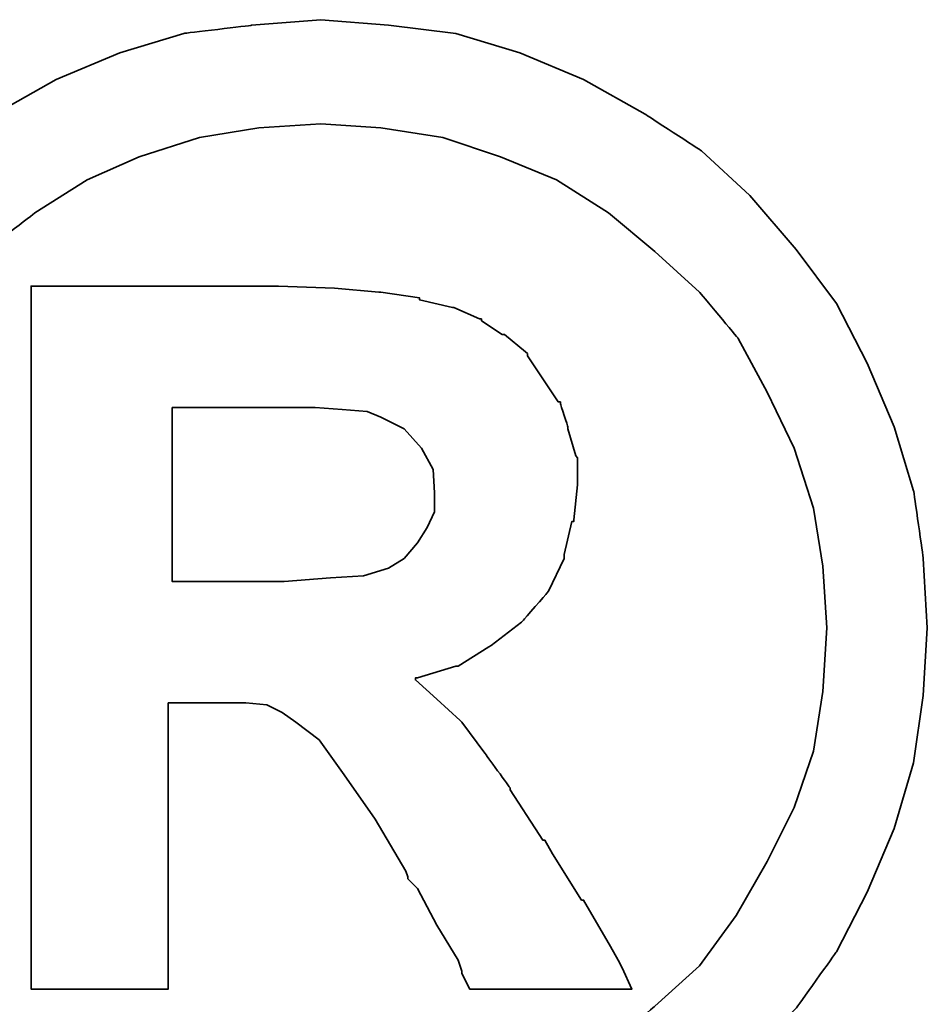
# Model space of a CAD drawing. Header units: millimetres. Extents: x 399 to 570, y 443 to 549.
# Tile 14 of 40: x 529.503 to 529.925, y 508.842 to 509.299. Entities that reach past the tile are written whole.
import ezdxf

# ---------------------------------------------------------------- set-up
doc = ezdxf.new("R2010")
doc.units = ezdxf.units.MM
doc.header["$LTSCALE"] = 0.1
doc.layers.add('DIM', color=4, linetype='CONTINUOUS')
doc.layers.add('layer 1', color=7, linetype='CONTINUOUS')

# ---------------------------------------------------------------- blocks, each defined once
blk = doc.blocks.new('TBI MOTION logo(完整正式版)')
at = {"layer": 'layer 1', "color": 22, "lineweight": 35}
for points, knots in [([(-91.89366, 20.43624), (-91.89366, 20.43624), (-91.91351, 20.77862), (-91.91351, 20.77862), (-91.91351, 20.77862), (-91.91351, 20.77862), (-91.96114, 21.11206), (-91.96114, 21.11206), (-91.96114, 21.11206), (-91.96114, 21.11206), (-92.05641, 21.42764), (-92.05641, 21.42764), (-92.05641, 21.42764), (-92.05641, 21.42764), (-92.18939, 21.74124), (-92.18939, 21.74124), (-92.18939, 21.74124), (-92.18939, 21.74124), (-92.34222, 22.03697), (-92.34222, 22.03697), (-92.34222, 22.03697), (-92.34222, 22.03697), (-92.5407, 22.30294), (-92.5407, 22.30294), (-92.5407, 22.30294), (-92.5407, 22.30294), (-92.76895, 22.5689), (-92.76895, 22.5689), (-92.76895, 22.5689), (-92.76895, 22.5689), (-93.00713, 22.78921), (-93.00713, 22.78921), (-93.00713, 22.78921), (-93.00713, 22.78921), (-93.285, 22.96982), (-93.285, 22.96982), (-93.285, 22.96982), (-93.285, 22.96982), (-93.58867, 23.14051), (-93.58867, 23.14051), (-93.58867, 23.14051), (-93.58867, 23.14051), (-93.90227, 23.2735), (-93.90227, 23.2735), (-93.90227, 23.2735), (-93.90227, 23.2735), (-94.21785, 23.36877), (-94.21785, 23.36877), (-94.21785, 23.36877), (-94.21785, 23.36877), (-94.55129, 23.40846), (-94.55129, 23.40846), (-94.55129, 23.40846), (-94.55129, 23.40846), (-94.88474, 23.43625), (-94.88474, 23.43625), (-94.88474, 23.43625), (-94.88474, 23.43625), (-95.22612, 23.40846), (-95.22612, 23.40846), (-95.22612, 23.40846), (-95.22612, 23.40846), (-95.55956, 23.36877), (-95.55956, 23.36877), (-95.55956, 23.36877), (-95.55956, 23.36877), (-95.87515, 23.2735), (-95.87515, 23.2735), (-95.87515, 23.2735), (-95.87515, 23.2735), (-96.18973, 23.14051), (-96.18973, 23.14051), (-96.18973, 23.14051), (-96.18973, 23.14051), (-96.4944, 22.96982), (-96.4944, 22.96982), (-96.4944, 22.96982), (-96.4944, 22.96982), (-96.77028, 22.78921), (-96.77028, 22.78921), (-96.77028, 22.78921), (-96.77028, 22.78921), (-97.00846, 22.5689), (-97.00846, 22.5689), (-97.00846, 22.5689), (-97.00846, 22.5689), (-97.23671, 22.30294), (-97.23671, 22.30294), (-97.23671, 22.30294), (-97.23671, 22.30294), (-97.43618, 22.03697), (-97.43618, 22.03697), (-97.43618, 22.03697), (-97.43618, 22.03697), (-97.58901, 21.74124), (-97.58901, 21.74124), (-97.58901, 21.74124), (-97.58901, 21.74124), (-97.72298, 21.42764), (-97.72298, 21.42764), (-97.72298, 21.42764), (-97.72298, 21.42764), (-97.81825, 21.11206), (-97.81825, 21.11206), (-97.81825, 21.11206), (-97.81825, 21.11206), (-97.86589, 20.77862), (-97.86589, 20.77862), (-97.86589, 20.77862), (-97.86589, 20.77862), (-97.88375, 20.43624), (-97.88375, 20.43624), (-97.88375, 20.43624), (-97.88375, 20.43624), (-97.86589, 20.1028), (-97.86589, 20.1028), (-97.86589, 20.1028), (-97.86589, 20.1028), (-97.81825, 19.77035), (-97.81825, 19.77035), (-97.81825, 19.77035), (-97.81825, 19.77035), (-97.72298, 19.44583), (-97.72298, 19.44583), (-97.72298, 19.44583), (-97.72298, 19.44583), (-97.58901, 19.13224), (-97.58901, 19.13224), (-97.58901, 19.13224), (-97.58901, 19.13224), (-97.43618, 18.83749), (-97.43618, 18.83749), (-97.43618, 18.83749), (-97.43618, 18.83749), (-97.23671, 18.55963), (-97.23671, 18.55963), (-97.23671, 18.55963), (-97.23671, 18.55963), (-97.00846, 18.32145), (-97.00846, 18.32145), (-97.00846, 18.32145), (-97.00846, 18.32145), (-96.77028, 18.0932), (-96.77028, 18.0932), (-96.77028, 18.0932), (-96.77028, 18.0932), (-96.4944, 17.88381), (-96.4944, 17.88381), (-96.4944, 17.88381), (-96.4944, 17.88381), (-96.18973, 17.72205), (-96.18973, 17.72205), (-96.18973, 17.72205), (-96.18973, 17.72205), (-95.87515, 17.58906), (-95.87515, 17.58906), (-95.87515, 17.58906), (-95.87515, 17.58906), (-95.55956, 17.4938), (-95.55956, 17.4938), (-95.55956, 17.4938), (-95.55956, 17.4938), (-95.22612, 17.44616), (-95.22612, 17.44616), (-95.22612, 17.44616), (-95.22612, 17.44616), (-94.88474, 17.42631), (-94.88474, 17.42631), (-94.88474, 17.42631), (-94.88474, 17.42631), (-94.55129, 17.44616), (-94.55129, 17.44616), (-94.55129, 17.44616), (-94.55129, 17.44616), (-94.21785, 17.4938), (-94.21785, 17.4938), (-94.21785, 17.4938), (-94.21785, 17.4938), (-93.90227, 17.58906), (-93.90227, 17.58906), (-93.90227, 17.58906), (-93.90227, 17.58906), (-93.58867, 17.72205), (-93.58867, 17.72205), (-93.58867, 17.72205), (-93.58867, 17.72205), (-93.285, 17.88381), (-93.285, 17.88381), (-93.285, 17.88381), (-93.285, 17.88381), (-93.00713, 18.0932), (-93.00713, 18.0932), (-93.00713, 18.0932), (-93.00713, 18.0932), (-92.76895, 18.32145), (-92.76895, 18.32145), (-92.76895, 18.32145), (-92.76895, 18.32145), (-92.5407, 18.55963), (-92.5407, 18.55963), (-92.5407, 18.55963), (-92.5407, 18.55963), (-92.34222, 18.83749), (-92.34222, 18.83749), (-92.34222, 18.83749), (-92.34222, 18.83749), (-92.18939, 19.13224), (-92.18939, 19.13224), (-92.18939, 19.13224), (-92.18939, 19.13224), (-92.05641, 19.44583), (-92.05641, 19.44583), (-92.05641, 19.44583), (-92.05641, 19.44583), (-91.96114, 19.77035), (-91.96114, 19.77035), (-91.96114, 19.77035), (-91.96114, 19.77035), (-91.91351, 20.1028), (-91.91351, 20.1028), (-91.91351, 20.1028), (-91.91351, 20.1028), (-91.89366, 20.43624), (-91.89366, 20.43624)], [0, 0, 0, 0, 0.0178571, 0.0178571, 0.0178571, 0.0178572, 0.0357143, 0.0357143, 0.0357143, 0.0357143, 0.0535714, 0.0535714, 0.0535714, 0.0535714, 0.0714286, 0.0714286, 0.0714286, 0.0714286, 0.0892857, 0.0892857, 0.0892857, 0.0892857, 0.1071429, 0.1071429, 0.1071429, 0.1071429, 0.125, 0.125, 0.125, 0.125, 0.1428571, 0.1428571, 0.1428571, 0.1428572, 0.1607143, 0.1607143, 0.1607143, 0.1607143, 0.1785714, 0.1785714, 0.1785714, 0.1785714, 0.1964286, 0.1964286, 0.1964286, 0.1964286, 0.2142857, 0.2142857, 0.2142857, 0.2142857, 0.2321429, 0.2321429, 0.2321429, 0.2321429, 0.25, 0.25, 0.25, 0.25, 0.2678571, 0.2678571, 0.2678571, 0.2678572, 0.2857143, 0.2857143, 0.2857143, 0.2857143, 0.3035714, 0.3035714, 0.3035714, 0.3035714, 0.3214286, 0.3214286, 0.3214286, 0.3214286, 0.3392857, 0.3392857, 0.3392857, 0.3392857, 0.3571429, 0.3571429, 0.3571429, 0.3571429, 0.375, 0.375, 0.375, 0.375, 0.3928571, 0.3928571, 0.3928571, 0.3928572, 0.4107143, 0.4107143, 0.4107143, 0.4107143, 0.4285714, 0.4285714, 0.4285714, 0.4285714, 0.4464286, 0.4464286, 0.4464286, 0.4464286, 0.4642857, 0.4642857, 0.4642857, 0.4642857, 0.4821429, 0.4821429, 0.4821429, 0.4821429, 0.5, 0.5, 0.5, 0.5, 0.5178571, 0.5178571, 0.5178571, 0.5178572, 0.5357143, 0.5357143, 0.5357143, 0.5357143, 0.5535714, 0.5535714, 0.5535714, 0.5535714, 0.5714286, 0.5714286, 0.5714286, 0.5714286, 0.5892857, 0.5892857, 0.5892857, 0.5892857, 0.6071429, 0.6071429, 0.6071429, 0.6071429, 0.625, 0.625, 0.625, 0.625, 0.6428571, 0.6428571, 0.6428571, 0.6428572, 0.6607143, 0.6607143, 0.6607143, 0.6607143, 0.6785714, 0.6785714, 0.6785714, 0.6785714, 0.6964286, 0.6964286, 0.6964286, 0.6964286, 0.7142857, 0.7142857, 0.7142857, 0.7142857, 0.7321429, 0.7321429, 0.7321429, 0.7321429, 0.75, 0.75, 0.75, 0.75, 0.7678571, 0.7678571, 0.7678571, 0.7678572, 0.7857143, 0.7857143, 0.7857143, 0.7857143, 0.8035714, 0.8035714, 0.8035714, 0.8035714, 0.8214286, 0.8214286, 0.8214286, 0.8214286, 0.8392857, 0.8392857, 0.8392857, 0.8392857, 0.8571429, 0.8571429, 0.8571429, 0.8571429, 0.875, 0.875, 0.875, 0.875, 0.8928571, 0.8928571, 0.8928571, 0.8928572, 0.9107143, 0.9107143, 0.9107143, 0.9107143, 0.9285714, 0.9285714, 0.9285714, 0.9285714, 0.9464286, 0.9464286, 0.9464286, 0.9464286, 0.9642857, 0.9642857, 0.9642857, 0.9642857, 0.9821429, 0.9821429, 0.9821429, 0.9821429, 1, 1, 1, 1]), ([(-92.38986, 20.43624), (-92.38986, 20.43624), (-92.40871, 20.74091), (-92.40871, 20.74091), (-92.40871, 20.74091), (-92.40871, 20.74091), (-92.45536, 21.02672), (-92.45536, 21.02672), (-92.45536, 21.02672), (-92.45536, 21.02672), (-92.55063, 21.32245), (-92.55063, 21.32245), (-92.55063, 21.32245), (-92.55063, 21.32245), (-92.68361, 21.59833), (-92.68361, 21.59833), (-92.68361, 21.59833), (-92.68361, 21.59833), (-92.82651, 21.86429), (-92.82651, 21.86429), (-92.82651, 21.86429), (-92.82651, 21.86429), (-93.01705, 22.09255), (-93.01705, 22.09255), (-93.01705, 22.09255), (-93.01705, 22.09255), (-93.23736, 22.29301), (-93.23736, 22.29301), (-93.23736, 22.29301), (-93.23736, 22.29301), (-93.46561, 22.48355), (-93.46561, 22.48355), (-93.46561, 22.48355), (-93.46561, 22.48355), (-93.72165, 22.6463), (-93.72165, 22.6463), (-93.72165, 22.6463), (-93.72165, 22.6463), (-93.99754, 22.75944), (-93.99754, 22.75944), (-93.99754, 22.75944), (-93.99754, 22.75944), (-94.28335, 22.85471), (-94.28335, 22.85471), (-94.28335, 22.85471), (-94.28335, 22.85471), (-94.589, 22.90234), (-94.589, 22.90234), (-94.589, 22.90234), (-94.589, 22.90234), (-94.88474, 22.92219), (-94.88474, 22.92219), (-94.88474, 22.92219), (-94.88474, 22.92219), (-95.1894, 22.90234), (-95.1894, 22.90234), (-95.1894, 22.90234), (-95.1894, 22.90234), (-95.48315, 22.85471), (-95.48315, 22.85471), (-95.48315, 22.85471), (-95.48315, 22.85471), (-95.77988, 22.75944), (-95.77988, 22.75944), (-95.77988, 22.75944), (-95.77988, 22.75944), (-96.03691, 22.6463), (-96.03691, 22.6463), (-96.03691, 22.6463), (-96.03691, 22.6463), (-96.29394, 22.48355), (-96.29394, 22.48355), (-96.29394, 22.48355), (-96.29394, 22.48355), (-96.54203, 22.29301), (-96.54203, 22.29301), (-96.54203, 22.29301), (-96.54203, 22.29301), (-96.75937, 22.09255), (-96.75937, 22.09255), (-96.75937, 22.09255), (-96.75937, 22.09255), (-96.9509, 21.86429), (-96.9509, 21.86429), (-96.9509, 21.86429), (-96.9509, 21.86429), (-97.0938, 21.59833), (-97.0938, 21.59833), (-97.0938, 21.59833), (-97.0938, 21.59833), (-97.21686, 21.32245), (-97.21686, 21.32245), (-97.21686, 21.32245), (-97.21686, 21.32245), (-97.32206, 21.02672), (-97.32206, 21.02672), (-97.32206, 21.02672), (-97.32206, 21.02672), (-97.36076, 20.74091), (-97.36076, 20.74091), (-97.36076, 20.74091), (-97.36076, 20.74091), (-97.37961, 20.43624), (-97.37961, 20.43624), (-97.37961, 20.43624), (-97.37961, 20.43624), (-97.36076, 20.12165), (-97.36076, 20.12165), (-97.36076, 20.12165), (-97.36076, 20.12165), (-97.32206, 19.82791), (-97.32206, 19.82791), (-97.32206, 19.82791), (-97.32206, 19.82791), (-97.21686, 19.55102), (-97.21686, 19.55102), (-97.21686, 19.55102), (-97.21686, 19.55102), (-97.0938, 19.28407), (-97.0938, 19.28407), (-97.0938, 19.28407), (-97.0938, 19.28407), (-96.94098, 19.01811), (-96.94098, 19.01811), (-96.94098, 19.01811), (-96.94098, 19.01811), (-96.75937, 18.77001), (-96.75937, 18.77001), (-96.75937, 18.77001), (-96.75937, 18.77001), (-96.54203, 18.56955), (-96.54203, 18.56955), (-96.54203, 18.56955), (-96.54203, 18.56955), (-96.29394, 18.37901), (-96.29394, 18.37901), (-96.29394, 18.37901), (-96.29394, 18.37901), (-96.03691, 18.21725), (-96.03691, 18.21725), (-96.03691, 18.21725), (-96.03691, 18.21725), (-95.77988, 18.10412), (-95.77988, 18.10412), (-95.77988, 18.10412), (-95.77988, 18.10412), (-95.48315, 18.00786), (-95.48315, 18.00786), (-95.48315, 18.00786), (-95.48315, 18.00786), (-95.1894, 17.96022), (-95.1894, 17.96022), (-95.1894, 17.96022), (-95.1894, 17.96022), (-94.88474, 17.94137), (-94.88474, 17.94137), (-94.88474, 17.94137), (-94.88474, 17.94137), (-94.589, 17.96022), (-94.589, 17.96022), (-94.589, 17.96022), (-94.589, 17.96022), (-94.28335, 18.00786), (-94.28335, 18.00786), (-94.28335, 18.00786), (-94.28335, 18.00786), (-93.99754, 18.10412), (-93.99754, 18.10412), (-93.99754, 18.10412), (-93.99754, 18.10412), (-93.72165, 18.21725), (-93.72165, 18.21725), (-93.72165, 18.21725), (-93.72165, 18.21725), (-93.46561, 18.37901), (-93.46561, 18.37901), (-93.46561, 18.37901), (-93.46561, 18.37901), (-93.23736, 18.56955), (-93.23736, 18.56955), (-93.23736, 18.56955), (-93.23736, 18.56955), (-93.01705, 18.77001), (-93.01705, 18.77001), (-93.01705, 18.77001), (-93.01705, 18.77001), (-92.83644, 19.01811), (-92.83644, 19.01811), (-92.83644, 19.01811), (-92.83644, 19.01811), (-92.68361, 19.28407), (-92.68361, 19.28407), (-92.68361, 19.28407), (-92.68361, 19.28407), (-92.55063, 19.55102), (-92.55063, 19.55102), (-92.55063, 19.55102), (-92.55063, 19.55102), (-92.45536, 19.82791), (-92.45536, 19.82791), (-92.45536, 19.82791), (-92.45536, 19.82791), (-92.40871, 20.12165), (-92.40871, 20.12165), (-92.40871, 20.12165), (-92.40871, 20.12165), (-92.38986, 20.43624), (-92.38986, 20.43624)], [0, 0, 0, 0, 0.0192308, 0.0192308, 0.0192308, 0.0192308, 0.0384615, 0.0384615, 0.0384615, 0.0384615, 0.0576923, 0.0576923, 0.0576923, 0.0576923, 0.0769231, 0.0769231, 0.0769231, 0.0769231, 0.0961538, 0.0961538, 0.0961538, 0.0961539, 0.1153846, 0.1153846, 0.1153846, 0.1153846, 0.1346154, 0.1346154, 0.1346154, 0.1346154, 0.1538462, 0.1538462, 0.1538462, 0.1538462, 0.1730769, 0.1730769, 0.1730769, 0.1730769, 0.1923077, 0.1923077, 0.1923077, 0.1923077, 0.2115385, 0.2115385, 0.2115385, 0.2115385, 0.2307692, 0.2307692, 0.2307692, 0.2307692, 0.25, 0.25, 0.25, 0.25, 0.2692308, 0.2692308, 0.2692308, 0.2692308, 0.2884615, 0.2884615, 0.2884615, 0.2884615, 0.3076923, 0.3076923, 0.3076923, 0.3076923, 0.3269231, 0.3269231, 0.3269231, 0.3269231, 0.3461538, 0.3461538, 0.3461538, 0.3461539, 0.3653846, 0.3653846, 0.3653846, 0.3653846, 0.3846154, 0.3846154, 0.3846154, 0.3846154, 0.4038462, 0.4038462, 0.4038462, 0.4038462, 0.4230769, 0.4230769, 0.4230769, 0.4230769, 0.4423077, 0.4423077, 0.4423077, 0.4423077, 0.4615385, 0.4615385, 0.4615385, 0.4615385, 0.4807692, 0.4807692, 0.4807692, 0.4807692, 0.5, 0.5, 0.5, 0.5, 0.5192308, 0.5192308, 0.5192308, 0.5192308, 0.5384615, 0.5384615, 0.5384615, 0.5384615, 0.5576923, 0.5576923, 0.5576923, 0.5576923, 0.5769231, 0.5769231, 0.5769231, 0.5769231, 0.5961538, 0.5961538, 0.5961538, 0.5961539, 0.6153846, 0.6153846, 0.6153846, 0.6153846, 0.6346154, 0.6346154, 0.6346154, 0.6346154, 0.6538462, 0.6538462, 0.6538462, 0.6538462, 0.6730769, 0.6730769, 0.6730769, 0.6730769, 0.6923077, 0.6923077, 0.6923077, 0.6923077, 0.7115385, 0.7115385, 0.7115385, 0.7115385, 0.7307692, 0.7307692, 0.7307692, 0.7307692, 0.75, 0.75, 0.75, 0.75, 0.7692308, 0.7692308, 0.7692308, 0.7692308, 0.7884615, 0.7884615, 0.7884615, 0.7884615, 0.8076923, 0.8076923, 0.8076923, 0.8076923, 0.8269231, 0.8269231, 0.8269231, 0.8269231, 0.8461538, 0.8461538, 0.8461538, 0.8461539, 0.8653846, 0.8653846, 0.8653846, 0.8653846, 0.8846154, 0.8846154, 0.8846154, 0.8846154, 0.9038462, 0.9038462, 0.9038462, 0.9038462, 0.9230769, 0.9230769, 0.9230769, 0.9230769, 0.9423077, 0.9423077, 0.9423077, 0.9423077, 0.9615385, 0.9615385, 0.9615385, 0.9615385, 0.9807692, 0.9807692, 0.9807692, 0.9807692, 1, 1, 1, 1]), ([(-96.31279, 18.7323), (-96.31279, 18.7323), (-96.31279, 18.77001), (-96.31279, 18.77001), (-96.31279, 18.77001), (-96.31279, 18.77001), (-96.31279, 18.87422), (-96.31279, 18.87422), (-96.31279, 18.87422), (-96.31279, 18.87422), (-96.31279, 19.04689), (-96.31279, 19.04689), (-96.31279, 19.04689), (-96.31279, 19.04689), (-96.31279, 19.25529), (-96.31279, 19.25529), (-96.31279, 19.25529), (-96.31279, 19.25529), (-96.31279, 19.5024), (-96.31279, 19.5024), (-96.31279, 19.5024), (-96.31279, 19.5024), (-96.31279, 19.77035), (-96.31279, 19.77035), (-96.31279, 19.77035), (-96.31279, 19.77035), (-96.31279, 20.37868), (-96.31279, 20.37868), (-96.31279, 20.37868), (-96.31279, 20.37868), (-96.31279, 20.98801), (-96.31279, 20.98801), (-96.31279, 20.98801), (-96.31279, 20.98801), (-96.31279, 21.27482), (-96.31279, 21.27482), (-96.31279, 21.27482), (-96.31279, 21.27482), (-96.31279, 21.52291), (-96.31279, 21.52291), (-96.31279, 21.52291), (-96.31279, 21.52291), (-96.31279, 21.75017), (-96.31279, 21.75017), (-96.31279, 21.75017), (-96.31279, 21.75017), (-96.31279, 21.90399), (-96.31279, 21.90399), (-96.31279, 21.90399), (-96.31279, 21.90399), (-96.31279, 22.0072), (-96.31279, 22.0072), (-96.31279, 22.0072), (-96.31279, 22.0072), (-96.31279, 22.04689), (-96.31279, 22.04689), (-96.31279, 22.04689), (-96.31279, 22.04689), (-96.31279, 22.12232), (-96.31279, 22.12232), (-96.31279, 22.12232), (-96.31279, 22.12232), (-96.2463, 22.12232), (-96.2463, 22.12232), (-96.2463, 22.12232), (-96.2463, 22.12232), (-96.22645, 22.12232), (-96.22645, 22.12232), (-96.22645, 22.12232), (-96.22645, 22.12232), (-96.18973, 22.12232), (-96.18973, 22.12232), (-96.18973, 22.12232), (-96.18973, 22.12232), (-96.05576, 22.12232), (-96.05576, 22.12232), (-96.05576, 22.12232), (-96.05576, 22.12232), (-95.87515, 22.12232), (-95.87515, 22.12232), (-95.87515, 22.12232), (-95.87515, 22.12232), (-95.66476, 22.12232), (-95.66476, 22.12232), (-95.66476, 22.12232), (-95.66476, 22.12232), (-95.44643, 22.12232), (-95.44643, 22.12232), (-95.44643, 22.12232), (-95.44643, 22.12232), (-95.27375, 22.12232), (-95.27375, 22.12232), (-95.27375, 22.12232), (-95.27375, 22.12232), (-95.15963, 22.12232), (-95.15963, 22.12232), (-95.15963, 22.12232), (-95.15963, 22.12232), (-95.12291, 22.12232), (-95.12291, 22.12232), (-95.12291, 22.12232), (-95.12291, 22.12232), (-95.10306, 22.12232), (-95.10306, 22.12232), (-95.10306, 22.12232), (-95.10306, 22.12232), (-95.09314, 22.12232), (-95.09314, 22.12232), (-95.09314, 22.12232), (-95.09314, 22.12232), (-94.81725, 22.1124), (-94.81725, 22.1124), (-94.81725, 22.1124), (-94.81725, 22.1124), (-94.59893, 22.09255), (-94.59893, 22.09255), (-94.59893, 22.09255), (-94.59893, 22.09255), (-94.589, 22.09255), (-94.589, 22.09255), (-94.589, 22.09255), (-94.589, 22.09255), (-94.39846, 22.06476), (-94.39846, 22.06476), (-94.39846, 22.06476), (-94.39846, 22.06476), (-94.39846, 22.05483), (-94.39846, 22.05483), (-94.39846, 22.05483), (-94.39846, 22.05483), (-94.23571, 22.01713), (-94.23571, 22.01713), (-94.23571, 22.01713), (-94.23571, 22.01713), (-94.22777, 22.01713), (-94.22777, 22.01713), (-94.22777, 22.01713), (-94.22777, 22.01713), (-94.10273, 21.96056), (-94.10273, 21.96056), (-94.10273, 21.96056), (-94.10273, 21.96056), (-94.09281, 21.96056), (-94.09281, 21.96056), (-94.09281, 21.96056), (-94.09281, 21.96056), (-94.09281, 21.95162), (-94.09281, 21.95162), (-94.09281, 21.95162), (-94.09281, 21.95162), (-93.9896, 21.88415), (-93.9896, 21.88415), (-93.9896, 21.88415), (-93.9896, 21.88415), (-93.97868, 21.88415), (-93.97868, 21.88415), (-93.97868, 21.88415), (-93.97868, 21.88415), (-93.87448, 21.79781), (-93.87448, 21.79781), (-93.87448, 21.79781), (-93.87448, 21.79781), (-93.86456, 21.78888), (-93.86456, 21.78888), (-93.86456, 21.78888), (-93.86456, 21.78888), (-93.86456, 21.77895), (-93.86456, 21.77895), (-93.86456, 21.77895), (-93.86456, 21.77895), (-93.78913, 21.66483), (-93.78913, 21.66483), (-93.78913, 21.66483), (-93.78913, 21.66483), (-93.71371, 21.5507), (-93.71371, 21.5507), (-93.71371, 21.5507), (-93.71371, 21.5507), (-93.7028, 21.5507), (-93.7028, 21.5507), (-93.7028, 21.5507), (-93.7028, 21.5507), (-93.7028, 21.54078), (-93.7028, 21.54078), (-93.7028, 21.54078), (-93.7028, 21.54078), (-93.66608, 21.42764), (-93.66608, 21.42764), (-93.66608, 21.42764), (-93.66608, 21.42764), (-93.66608, 21.41772), (-93.66608, 21.41772), (-93.66608, 21.41772), (-93.66608, 21.41772), (-93.62638, 21.28474), (-93.62638, 21.28474), (-93.62638, 21.28474), (-93.62638, 21.28474), (-93.61844, 21.27482), (-93.61844, 21.27482), (-93.61844, 21.27482), (-93.61844, 21.27482), (-93.61844, 21.14977), (-93.61844, 21.14977), (-93.61844, 21.14977), (-93.61844, 21.14977), (-93.61844, 21.14183), (-93.61844, 21.14183), (-93.61844, 21.14183), (-93.61844, 21.14183), (-93.6363, 20.96915), (-93.6363, 20.96915), (-93.6363, 20.96915), (-93.6363, 20.96915), (-93.6363, 20.96122), (-93.6363, 20.96122), (-93.6363, 20.96122), (-93.6363, 20.96122), (-93.64623, 20.96122), (-93.64623, 20.96122), (-93.64623, 20.96122), (-93.64623, 20.96122), (-93.68493, 20.79847), (-93.68493, 20.79847), (-93.68493, 20.79847), (-93.68493, 20.79847), (-93.68493, 20.78854), (-93.68493, 20.78854), (-93.68493, 20.78854), (-93.68493, 20.78854), (-93.68493, 20.77862), (-93.68493, 20.77862), (-93.68493, 20.77862), (-93.68493, 20.77862), (-93.76135, 20.61785), (-93.76135, 20.61785), (-93.76135, 20.61785), (-93.76135, 20.61785), (-93.76929, 20.60693), (-93.76929, 20.60693), (-93.76929, 20.60693), (-93.76929, 20.60693), (-93.8844, 20.47495), (-93.8844, 20.47495), (-93.8844, 20.47495), (-93.8844, 20.47495), (-93.89433, 20.46502), (-93.89433, 20.46502), (-93.89433, 20.46502), (-93.89433, 20.46502), (-94.04517, 20.34991), (-94.04517, 20.34991), (-94.04517, 20.34991), (-94.04517, 20.34991), (-94.05509, 20.34197), (-94.05509, 20.34197), (-94.05509, 20.34197), (-94.05509, 20.34197), (-94.20792, 20.2467), (-94.20792, 20.2467), (-94.20792, 20.2467), (-94.20792, 20.2467), (-94.21785, 20.2467), (-94.21785, 20.2467), (-94.21785, 20.2467), (-94.21785, 20.2467), (-94.40839, 20.18913), (-94.40839, 20.18913), (-94.40839, 20.18913), (-94.40839, 20.18913), (-94.41831, 20.18913), (-94.41831, 20.18913), (-94.41831, 20.18913), (-94.41831, 20.18913), (-94.41831, 20.17921), (-94.41831, 20.17921), (-94.41831, 20.17921), (-94.41831, 20.17921), (-94.31312, 20.08394), (-94.31312, 20.08394), (-94.31312, 20.08394), (-94.31312, 20.08394), (-94.198, 19.97875), (-94.198, 19.97875), (-94.198, 19.97875), (-94.198, 19.97875), (-94.18907, 19.97081), (-94.18907, 19.97081), (-94.18907, 19.97081), (-94.18907, 19.97081), (-94.07494, 19.81798), (-94.07494, 19.81798), (-94.07494, 19.81798), (-94.07494, 19.81798), (-93.9499, 19.6453), (-93.9499, 19.6453), (-93.9499, 19.6453), (-93.9499, 19.6453), (-93.9499, 19.63736), (-93.9499, 19.63736), (-93.9499, 19.63736), (-93.9499, 19.63736), (-93.80799, 19.41705), (-93.80799, 19.41705), (-93.80799, 19.41705), (-93.80799, 19.41705), (-93.78913, 19.38828), (-93.78913, 19.38828), (-93.78913, 19.38828), (-93.78913, 19.38828), (-93.77921, 19.38828), (-93.77921, 19.38828), (-93.77921, 19.38828), (-93.77921, 19.38828), (-93.7415, 19.32178), (-93.7415, 19.32178), (-93.7415, 19.32178), (-93.7415, 19.32178), (-93.59859, 19.09353), (-93.59859, 19.09353), (-93.59859, 19.09353), (-93.59859, 19.09353), (-93.58867, 19.09353), (-93.58867, 19.09353), (-93.58867, 19.09353), (-93.58867, 19.09353), (-93.45569, 18.86528), (-93.45569, 18.86528), (-93.45569, 18.86528), (-93.45569, 18.86528), (-93.41798, 18.7978), (-93.41798, 18.7978), (-93.41798, 18.7978), (-93.41798, 18.7978), (-93.39813, 18.76009), (-93.39813, 18.76009), (-93.39813, 18.76009), (-93.39813, 18.76009), (-93.3505, 18.6549), (-93.3505, 18.6549), (-93.3505, 18.6549), (-93.3505, 18.6549), (-93.45569, 18.6549), (-93.45569, 18.6549), (-93.45569, 18.6549), (-93.45569, 18.6549), (-93.47454, 18.6549), (-93.47454, 18.6549), (-93.47454, 18.6549), (-93.47454, 18.6549), (-93.56088, 18.6549), (-93.56088, 18.6549), (-93.56088, 18.6549), (-93.56088, 18.6549), (-93.78913, 18.6549), (-93.78913, 18.6549), (-93.78913, 18.6549), (-93.78913, 18.6549), (-94.01738, 18.6549), (-94.01738, 18.6549), (-94.01738, 18.6549), (-94.01738, 18.6549), (-94.09281, 18.6549), (-94.09281, 18.6549), (-94.09281, 18.6549), (-94.09281, 18.6549), (-94.11265, 18.6549), (-94.11265, 18.6549), (-94.11265, 18.6549), (-94.11265, 18.6549), (-94.15036, 18.6549), (-94.15036, 18.6549), (-94.15036, 18.6549), (-94.15036, 18.6549), (-94.17021, 18.69459), (-94.17021, 18.69459), (-94.17021, 18.69459), (-94.17021, 18.69459), (-94.18907, 18.7323), (-94.18907, 18.7323), (-94.18907, 18.7323), (-94.18907, 18.7323), (-94.18907, 18.74223), (-94.18907, 18.74223), (-94.18907, 18.74223), (-94.18907, 18.74223), (-94.20792, 18.7978), (-94.20792, 18.7978), (-94.20792, 18.7978), (-94.20792, 18.7978), (-94.31312, 18.97048), (-94.31312, 18.97048), (-94.31312, 18.97048), (-94.31312, 18.97048), (-94.40839, 19.1501), (-94.40839, 19.1501), (-94.40839, 19.1501), (-94.40839, 19.1501), (-94.4461, 19.1888), (-94.4461, 19.1888), (-94.4461, 19.1888), (-94.4461, 19.1888), (-94.45602, 19.19873), (-94.45602, 19.19873), (-94.45602, 19.19873), (-94.45602, 19.19873), (-94.45602, 19.20766), (-94.45602, 19.20766), (-94.45602, 19.20766), (-94.45602, 19.20766), (-94.46595, 19.23644), (-94.46595, 19.23644), (-94.46595, 19.23644), (-94.46595, 19.23644), (-94.61679, 19.49347), (-94.61679, 19.49347), (-94.61679, 19.49347), (-94.61679, 19.49347), (-94.76962, 19.7118), (-94.76962, 19.7118), (-94.76962, 19.7118), (-94.76962, 19.7118), (-94.89268, 19.88447), (-94.89268, 19.88447), (-94.89268, 19.88447), (-94.89268, 19.88447), (-95.00779, 19.97081), (-95.00779, 19.97081), (-95.00779, 19.97081), (-95.00779, 19.97081), (-95.07528, 20.01845), (-95.07528, 20.01845), (-95.07528, 20.01845), (-95.07528, 20.01845), (-95.1507, 20.05616), (-95.1507, 20.05616), (-95.1507, 20.05616), (-95.1507, 20.05616), (-95.2549, 20.06608), (-95.2549, 20.06608), (-95.2549, 20.06608), (-95.2549, 20.06608), (-95.38887, 20.06608), (-95.38887, 20.06608), (-95.38887, 20.06608), (-95.38887, 20.06608), (-95.40872, 20.06608), (-95.40872, 20.06608), (-95.40872, 20.06608), (-95.40872, 20.06608), (-95.42658, 20.06608), (-95.42658, 20.06608), (-95.42658, 20.06608), (-95.42658, 20.06608), (-95.5417, 20.06608), (-95.5417, 20.06608), (-95.5417, 20.06608), (-95.5417, 20.06608), (-95.63697, 20.06608), (-95.63697, 20.06608), (-95.63697, 20.06608), (-95.63697, 20.06608), (-95.63697, 19.99761), (-95.63697, 19.99761), (-95.63697, 19.99761), (-95.63697, 19.99761), (-95.63697, 19.92318), (-95.63697, 19.92318), (-95.63697, 19.92318), (-95.63697, 19.92318), (-95.63697, 19.69294), (-95.63697, 19.69294), (-95.63697, 19.69294), (-95.63697, 19.69294), (-95.63697, 19.44583), (-95.63697, 19.44583), (-95.63697, 19.44583), (-95.63697, 19.44583), (-95.63697, 19.17888), (-95.63697, 19.17888), (-95.63697, 19.17888), (-95.63697, 19.17888), (-95.63697, 18.96055), (-95.63697, 18.96055), (-95.63697, 18.96055), (-95.63697, 18.96055), (-95.63697, 18.87422), (-95.63697, 18.87422), (-95.63697, 18.87422), (-95.63697, 18.87422), (-95.63697, 18.80773), (-95.63697, 18.80773), (-95.63697, 18.80773), (-95.63697, 18.80773), (-95.63697, 18.75017), (-95.63697, 18.75017), (-95.63697, 18.75017), (-95.63697, 18.75017), (-95.63697, 18.7323), (-95.63697, 18.7323), (-95.63697, 18.7323), (-95.63697, 18.7323), (-95.63697, 18.6549), (-95.63697, 18.6549), (-95.63697, 18.6549), (-95.63697, 18.6549), (-95.70247, 18.6549), (-95.70247, 18.6549), (-95.70247, 18.6549), (-95.70247, 18.6549), (-95.72232, 18.6549), (-95.72232, 18.6549), (-95.72232, 18.6549), (-95.72232, 18.6549), (-95.77988, 18.6549), (-95.77988, 18.6549), (-95.77988, 18.6549), (-95.77988, 18.6549), (-95.97835, 18.6549), (-95.97835, 18.6549), (-95.97835, 18.6549), (-95.97835, 18.6549), (-96.15103, 18.6549), (-96.15103, 18.6549), (-96.15103, 18.6549), (-96.15103, 18.6549), (-96.2076, 18.6549), (-96.2076, 18.6549), (-96.2076, 18.6549), (-96.2076, 18.6549), (-96.2463, 18.6549), (-96.2463, 18.6549), (-96.2463, 18.6549), (-96.2463, 18.6549), (-96.31279, 18.6549), (-96.31279, 18.6549), (-96.31279, 18.6549), (-96.31279, 18.6549), (-96.31279, 18.7323), (-96.31279, 18.7323)], [0, 0, 0, 0, 0.0074074, 0.0074074, 0.0074074, 0.0074074, 0.0148148, 0.0148148, 0.0148148, 0.0148148, 0.0222222, 0.0222222, 0.0222222, 0.0222222, 0.0296296, 0.0296296, 0.0296296, 0.0296296, 0.037037, 0.037037, 0.037037, 0.037037, 0.0444444, 0.0444444, 0.0444444, 0.0444445, 0.0518519, 0.0518519, 0.0518519, 0.0518519, 0.0592593, 0.0592593, 0.0592593, 0.0592593, 0.0666667, 0.0666667, 0.0666667, 0.0666667, 0.0740741, 0.0740741, 0.0740741, 0.0740741, 0.0814815, 0.0814815, 0.0814815, 0.0814815, 0.0888889, 0.0888889, 0.0888889, 0.0888889, 0.0962963, 0.0962963, 0.0962963, 0.0962963, 0.1037037, 0.1037037, 0.1037037, 0.1037037, 0.1111111, 0.1111111, 0.1111111, 0.1111111, 0.1185185, 0.1185185, 0.1185185, 0.1185185, 0.1259259, 0.1259259, 0.1259259, 0.1259259, 0.1333333, 0.1333333, 0.1333333, 0.1333333, 0.1407407, 0.1407407, 0.1407407, 0.1407408, 0.1481481, 0.1481481, 0.1481481, 0.1481482, 0.1555556, 0.1555556, 0.1555556, 0.1555556, 0.162963, 0.162963, 0.162963, 0.162963, 0.1703704, 0.1703704, 0.1703704, 0.1703704, 0.1777778, 0.1777778, 0.1777778, 0.1777778, 0.1851852, 0.1851852, 0.1851852, 0.1851852, 0.1925926, 0.1925926, 0.1925926, 0.1925926, 0.2, 0.2, 0.2, 0.2, 0.2074074, 0.2074074, 0.2074074, 0.2074074, 0.2148148, 0.2148148, 0.2148148, 0.2148148, 0.2222222, 0.2222222, 0.2222222, 0.2222222, 0.2296296, 0.2296296, 0.2296296, 0.2296296, 0.237037, 0.237037, 0.237037, 0.237037, 0.2444444, 0.2444444, 0.2444444, 0.2444445, 0.2518519, 0.2518519, 0.2518519, 0.2518519, 0.2592593, 0.2592593, 0.2592593, 0.2592593, 0.2666667, 0.2666667, 0.2666667, 0.2666667, 0.2740741, 0.2740741, 0.2740741, 0.2740741, 0.2814815, 0.2814815, 0.2814815, 0.2814815, 0.2888889, 0.2888889, 0.2888889, 0.2888889, 0.2962963, 0.2962963, 0.2962963, 0.2962963, 0.3037037, 0.3037037, 0.3037037, 0.3037037, 0.3111111, 0.3111111, 0.3111111, 0.3111111, 0.3185185, 0.3185185, 0.3185185, 0.3185185, 0.3259259, 0.3259259, 0.3259259, 0.3259259, 0.3333333, 0.3333333, 0.3333333, 0.3333333, 0.3407407, 0.3407407, 0.3407407, 0.3407408, 0.3481481, 0.3481481, 0.3481481, 0.3481482, 0.3555556, 0.3555556, 0.3555556, 0.3555556, 0.362963, 0.362963, 0.362963, 0.362963, 0.3703704, 0.3703704, 0.3703704, 0.3703704, 0.3777778, 0.3777778, 0.3777778, 0.3777778, 0.3851852, 0.3851852, 0.3851852, 0.3851852, 0.3925926, 0.3925926, 0.3925926, 0.3925926, 0.4, 0.4, 0.4, 0.4, 0.4074074, 0.4074074, 0.4074074, 0.4074074, 0.4148148, 0.4148148, 0.4148148, 0.4148148, 0.4222222, 0.4222222, 0.4222222, 0.4222222, 0.4296296, 0.4296296, 0.4296296, 0.4296296, 0.437037, 0.437037, 0.437037, 0.437037, 0.4444444, 0.4444444, 0.4444444, 0.4444445, 0.4518519, 0.4518519, 0.4518519, 0.4518519, 0.4592593, 0.4592593, 0.4592593, 0.4592593, 0.4666667, 0.4666667, 0.4666667, 0.4666667, 0.4740741, 0.4740741, 0.4740741, 0.4740741, 0.4814815, 0.4814815, 0.4814815, 0.4814815, 0.4888889, 0.4888889, 0.4888889, 0.4888889, 0.4962963, 0.4962963, 0.4962963, 0.4962963, 0.5037037, 0.5037037, 0.5037037, 0.5037037, 0.5111111, 0.5111111, 0.5111111, 0.5111111, 0.5185185, 0.5185185, 0.5185185, 0.5185185, 0.5259259, 0.5259259, 0.5259259, 0.5259259, 0.5333333, 0.5333333, 0.5333333, 0.5333333, 0.5407407, 0.5407407, 0.5407407, 0.5407408, 0.5481481, 0.5481481, 0.5481481, 0.5481482, 0.5555556, 0.5555556, 0.5555556, 0.5555556, 0.562963, 0.562963, 0.562963, 0.562963, 0.5703704, 0.5703704, 0.5703704, 0.5703704, 0.5777778, 0.5777778, 0.5777778, 0.5777778, 0.5851852, 0.5851852, 0.5851852, 0.5851852, 0.5925926, 0.5925926, 0.5925926, 0.5925926, 0.6, 0.6, 0.6, 0.6, 0.6074074, 0.6074074, 0.6074074, 0.6074074, 0.6148148, 0.6148148, 0.6148148, 0.6148148, 0.6222222, 0.6222222, 0.6222222, 0.6222222, 0.6296296, 0.6296296, 0.6296296, 0.6296296, 0.637037, 0.637037, 0.637037, 0.637037, 0.6444444, 0.6444444, 0.6444444, 0.6444445, 0.6518519, 0.6518519, 0.6518519, 0.6518519, 0.6592593, 0.6592593, 0.6592593, 0.6592593, 0.6666667, 0.6666667, 0.6666667, 0.6666667, 0.6740741, 0.6740741, 0.6740741, 0.6740741, 0.6814815, 0.6814815, 0.6814815, 0.6814815, 0.6888889, 0.6888889, 0.6888889, 0.6888889, 0.6962963, 0.6962963, 0.6962963, 0.6962963, 0.7037037, 0.7037037, 0.7037037, 0.7037037, 0.7111111, 0.7111111, 0.7111111, 0.7111111, 0.7185185, 0.7185185, 0.7185185, 0.7185185, 0.7259259, 0.7259259, 0.7259259, 0.7259259, 0.7333333, 0.7333333, 0.7333333, 0.7333333, 0.7407407, 0.7407407, 0.7407407, 0.7407408, 0.7481481, 0.7481481, 0.7481481, 0.7481482, 0.7555556, 0.7555556, 0.7555556, 0.7555556, 0.762963, 0.762963, 0.762963, 0.762963, 0.7703704, 0.7703704, 0.7703704, 0.7703704, 0.7777778, 0.7777778, 0.7777778, 0.7777778, 0.7851852, 0.7851852, 0.7851852, 0.7851852, 0.7925926, 0.7925926, 0.7925926, 0.7925926, 0.8, 0.8, 0.8, 0.8, 0.8074074, 0.8074074, 0.8074074, 0.8074074, 0.8148148, 0.8148148, 0.8148148, 0.8148148, 0.8222222, 0.8222222, 0.8222222, 0.8222222, 0.8296296, 0.8296296, 0.8296296, 0.8296296, 0.837037, 0.837037, 0.837037, 0.837037, 0.8444444, 0.8444444, 0.8444444, 0.8444445, 0.8518519, 0.8518519, 0.8518519, 0.8518519, 0.8592593, 0.8592593, 0.8592593, 0.8592593, 0.8666667, 0.8666667, 0.8666667, 0.8666667, 0.8740741, 0.8740741, 0.8740741, 0.8740741, 0.8814815, 0.8814815, 0.8814815, 0.8814815, 0.8888889, 0.8888889, 0.8888889, 0.8888889, 0.8962963, 0.8962963, 0.8962963, 0.8962963, 0.9037037, 0.9037037, 0.9037037, 0.9037037, 0.9111111, 0.9111111, 0.9111111, 0.9111111, 0.9185185, 0.9185185, 0.9185185, 0.9185185, 0.9259259, 0.9259259, 0.9259259, 0.9259259, 0.9333333, 0.9333333, 0.9333333, 0.9333333, 0.9407407, 0.9407407, 0.9407407, 0.9407408, 0.9481481, 0.9481481, 0.9481481, 0.9481482, 0.9555556, 0.9555556, 0.9555556, 0.9555556, 0.962963, 0.962963, 0.962963, 0.962963, 0.9703704, 0.9703704, 0.9703704, 0.9703704, 0.9777778, 0.9777778, 0.9777778, 0.9777778, 0.9851852, 0.9851852, 0.9851852, 0.9851852, 0.9925926, 0.9925926, 0.9925926, 0.9925926, 1, 1, 1, 1]), ([(-95.61712, 21.52291), (-95.61712, 21.52291), (-95.61712, 21.44551), (-95.61712, 21.44551), (-95.61712, 21.44551), (-95.61712, 21.44551), (-95.61712, 21.27482), (-95.61712, 21.27482), (-95.61712, 21.27482), (-95.61712, 21.27482), (-95.61712, 21.08328), (-95.61712, 21.08328), (-95.61712, 21.08328), (-95.61712, 21.08328), (-95.61712, 20.91358), (-95.61712, 20.91358), (-95.61712, 20.91358), (-95.61712, 20.91358), (-95.61712, 20.74091), (-95.61712, 20.74091), (-95.61712, 20.74091), (-95.61712, 20.74091), (-95.61712, 20.66449), (-95.61712, 20.66449), (-95.61712, 20.66449), (-95.61712, 20.66449), (-95.59926, 20.66449), (-95.59926, 20.66449), (-95.59926, 20.66449), (-95.59926, 20.66449), (-95.38887, 20.66449), (-95.38887, 20.66449), (-95.38887, 20.66449), (-95.38887, 20.66449), (-95.15963, 20.66449), (-95.15963, 20.66449), (-95.15963, 20.66449), (-95.15963, 20.66449), (-95.08421, 20.66449), (-95.08421, 20.66449), (-95.08421, 20.66449), (-95.08421, 20.66449), (-95.06535, 20.66449), (-95.06535, 20.66449), (-95.06535, 20.66449), (-95.06535, 20.66449), (-94.8371, 20.68335), (-94.8371, 20.68335), (-94.8371, 20.68335), (-94.8371, 20.68335), (-94.67435, 20.69327), (-94.67435, 20.69327), (-94.67435, 20.69327), (-94.67435, 20.69327), (-94.55129, 20.73098), (-94.55129, 20.73098), (-94.55129, 20.73098), (-94.55129, 20.73098), (-94.47389, 20.77862), (-94.47389, 20.77862), (-94.47389, 20.77862), (-94.47389, 20.77862), (-94.40839, 20.85503), (-94.40839, 20.85503), (-94.40839, 20.85503), (-94.40839, 20.85503), (-94.36075, 20.93145), (-94.36075, 20.93145), (-94.36075, 20.93145), (-94.36075, 20.93145), (-94.32304, 21.00885), (-94.32304, 21.00885), (-94.32304, 21.00885), (-94.32304, 21.00885), (-94.32304, 21.10214), (-94.32304, 21.10214), (-94.32304, 21.10214), (-94.32304, 21.10214), (-94.33098, 21.21726), (-94.33098, 21.21726), (-94.33098, 21.21726), (-94.33098, 21.21726), (-94.38854, 21.32245), (-94.38854, 21.32245), (-94.38854, 21.32245), (-94.38854, 21.32245), (-94.47389, 21.41772), (-94.47389, 21.41772), (-94.47389, 21.41772), (-94.47389, 21.41772), (-94.589, 21.47528), (-94.589, 21.47528), (-94.589, 21.47528), (-94.589, 21.47528), (-94.65549, 21.50306), (-94.65549, 21.50306), (-94.65549, 21.50306), (-94.65549, 21.50306), (-94.77954, 21.51299), (-94.77954, 21.51299), (-94.77954, 21.51299), (-94.77954, 21.51299), (-94.91252, 21.52291), (-94.91252, 21.52291), (-94.91252, 21.52291), (-94.91252, 21.52291), (-95.10306, 21.52291), (-95.10306, 21.52291), (-95.10306, 21.52291), (-95.10306, 21.52291), (-95.12291, 21.52291), (-95.12291, 21.52291), (-95.12291, 21.52291), (-95.12291, 21.52291), (-95.19833, 21.52291), (-95.19833, 21.52291), (-95.19833, 21.52291), (-95.19833, 21.52291), (-95.40872, 21.52291), (-95.40872, 21.52291), (-95.40872, 21.52291), (-95.40872, 21.52291), (-95.59926, 21.52291), (-95.59926, 21.52291), (-95.59926, 21.52291), (-95.59926, 21.52291), (-95.61712, 21.52291), (-95.61712, 21.52291)], [0, 0, 0, 0, 0.03125, 0.03125, 0.03125, 0.03125, 0.0625, 0.0625, 0.0625, 0.0625, 0.09375, 0.09375, 0.09375, 0.09375, 0.125, 0.125, 0.125, 0.125, 0.15625, 0.15625, 0.15625, 0.15625, 0.1875, 0.1875, 0.1875, 0.1875, 0.21875, 0.21875, 0.21875, 0.21875, 0.25, 0.25, 0.25, 0.25, 0.28125, 0.28125, 0.28125, 0.28125, 0.3125, 0.3125, 0.3125, 0.3125, 0.34375, 0.34375, 0.34375, 0.34375, 0.375, 0.375, 0.375, 0.375, 0.40625, 0.40625, 0.40625, 0.40625, 0.4375, 0.4375, 0.4375, 0.4375, 0.46875, 0.46875, 0.46875, 0.46875, 0.5, 0.5, 0.5, 0.5, 0.53125, 0.53125, 0.53125, 0.53125, 0.5625, 0.5625, 0.5625, 0.5625, 0.59375, 0.59375, 0.59375, 0.59375, 0.625, 0.625, 0.625, 0.625, 0.65625, 0.65625, 0.65625, 0.65625, 0.6875, 0.6875, 0.6875, 0.6875, 0.71875, 0.71875, 0.71875, 0.71875, 0.75, 0.75, 0.75, 0.75, 0.78125, 0.78125, 0.78125, 0.78125, 0.8125, 0.8125, 0.8125, 0.8125, 0.84375, 0.84375, 0.84375, 0.84375, 0.875, 0.875, 0.875, 0.875, 0.90625, 0.90625, 0.90625, 0.90625, 0.9375, 0.9375, 0.9375, 0.9375, 0.96875, 0.96875, 0.96875, 0.96875, 1, 1, 1, 1])]:
    blk.add_open_spline(points, degree=3, knots=knots, dxfattribs=at)

msp = doc.modelspace()

# ---------------------------------------------------------------- block references
at = {"layer": 'DIM', "color": 7, "xscale": 0.0941540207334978, "yscale": 0.0941540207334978, "zscale": 0.0941540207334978}
msp.add_blockref('TBI MOTION logo(完整正式版)', (538.57677, 507.09236), dxfattribs=at)

doc.saveas('drawing.dxf')
